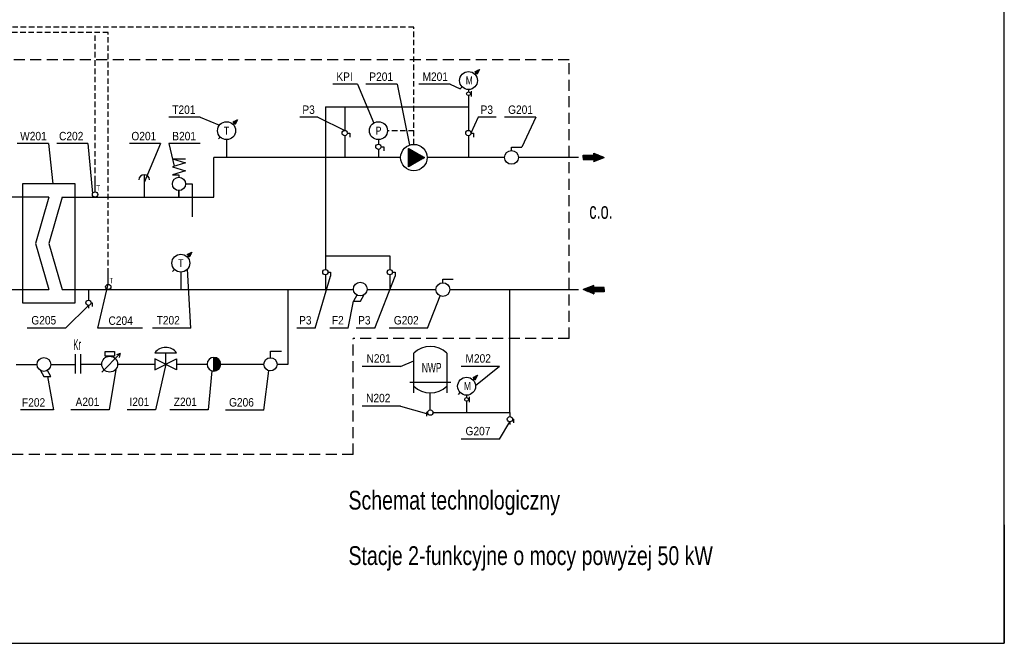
# Model space of a CAD drawing. Extents: x 75 to 485, y 19 to 306.
# Tile 2 of 3: x 261 to 485, y 19 to 160. Entities that reach past the tile are written whole.
import ezdxf

# ---------------------------------------------------------------- set-up
doc = ezdxf.new("R2010")
doc.units = 0
doc.header["$LTSCALE"] = 5
doc.header["$MEASUREMENT"] = 0
doc.linetypes.add('DASHED', pattern=[0.75, 0.5, -0.25])
doc.linetypes.add('HIDDEN', pattern=[0.375, 0.25, -0.125])
doc.layers.add('Prostok†ty', color=7, linetype='CONTINUOUS')
doc.layers.add('Wymiarowanie', color=7, linetype='CONTINUOUS')
doc.styles.add('txt', font='txt', dxfattribs={"height": 3.5})

# ---------------------------------------------------------------- blocks, each defined once
blk = doc.blocks.new('*X3')
at = {"layer": 'Prostok†ty', "color": 0, "linetype": 'ByBlock'}
for p, q in [((389.34, 99.09), (389.41, 99.17)), ((389.45, 99.05), (389.35, 99.15)), ((389.48, 99.04), (389.75, 99.31)), ((389.78, 98.92), (389.5, 99.2)), ((389.63, 98.98), (390.09, 99.44)), ((390.12, 98.78), (389.64, 99.26)), ((389.77, 98.92), (390.43, 99.58)), ((390.46, 98.64), (389.79, 99.32)), ((389.92, 98.86), (390.77, 99.71)), ((390.8, 98.51), (389.93, 99.38)), ((390.06, 98.8), (391.11, 99.85)), ((391.14, 98.37), (390.08, 99.44)), ((390.21, 98.75), (391.45, 99.99)), ((391.48, 98.24), (390.22, 99.5)), ((390.35, 98.69), (391.68, 100.01)), ((391.68, 98.24), (390.37, 99.55)), ((390.5, 98.63), (391.68, 99.81)), ((391.68, 98.45), (390.51, 99.61)), ((390.65, 98.57), (391.68, 99.6)), ((391.69, 98.64), (390.66, 99.67)), ((390.79, 98.51), (391.88, 99.6)), ((391.9, 98.64), (390.8, 99.73)), ((390.94, 98.45), (392.08, 99.6)), ((392.1, 98.64), (390.95, 99.79)), ((391.08, 98.4), (392.28, 99.6)), ((392.3, 98.64), (391.1, 99.84)), ((391.23, 98.34), (392.49, 99.6)), ((392.51, 98.64), (391.24, 99.9)), ((391.37, 98.28), (391.68, 98.59)), ((391.68, 99.67), (391.39, 99.96)), ((391.68, 99.87), (391.53, 100.02)), ((391.73, 98.64), (392.69, 99.6)), ((392.71, 98.64), (391.75, 99.6)), ((391.93, 98.64), (392.89, 99.6)), ((392.91, 98.64), (391.95, 99.6)), ((392.14, 98.64), (393.1, 99.6)), ((393.12, 98.64), (392.16, 99.6)), ((392.34, 98.64), (393.3, 99.6)), ((393.32, 98.64), (392.36, 99.6)), ((392.55, 98.64), (393.51, 99.6)), ((393.52, 98.64), (392.56, 99.6)), ((392.75, 98.64), (393.71, 99.6)), ((393.73, 98.64), (392.77, 99.6)), ((392.95, 98.64), (393.91, 99.6)), ((393.93, 98.64), (392.97, 99.6)), ((393.16, 98.64), (394.08, 99.56)), ((394.08, 98.69), (393.18, 99.6)), ((393.36, 98.64), (394.08, 99.36)), ((394.08, 98.9), (393.38, 99.6)), ((393.56, 98.64), (394.08, 99.15)), ((394.08, 99.1), (393.58, 99.6)), ((393.77, 98.64), (394.08, 98.95)), ((394.08, 99.3), (393.79, 99.6)), ((393.97, 98.64), (394.08, 98.75)), ((394.08, 99.51), (393.99, 99.6)), ((391.52, 98.22), (391.68, 98.38)), ((391.66, 98.16), (391.68, 98.18))]:
    blk.add_line(p, q, dxfattribs=at)
blk = doc.blocks.new('*X4')
at = {"layer": 'Prostok†ty', "color": 0, "linetype": 'ByBlock'}
for p, q in [((390.83, 128.67), (392.1, 129.94)), ((391.03, 128.67), (392.25, 129.89)), ((391.24, 128.67), (392.39, 129.83)), ((393.05, 128.74), (391.68, 130.11)), ((391.68, 129.93), (391.81, 130.06)), ((391.68, 129.73), (391.95, 130)), ((392.9, 128.68), (391.68, 129.91)), ((393.19, 128.8), (392.02, 129.98)), ((393.34, 128.86), (392.35, 129.84)), ((389.28, 128.75), (390.16, 129.63)), ((389.28, 128.96), (389.96, 129.63)), ((389.28, 129.16), (389.75, 129.63)), ((389.28, 129.36), (389.55, 129.63)), ((389.28, 129.57), (389.34, 129.63)), ((390.06, 128.67), (389.28, 129.46)), ((389.86, 128.67), (389.28, 129.25)), ((389.66, 128.67), (389.28, 129.05)), ((389.45, 128.67), (389.28, 128.85)), ((390.27, 128.67), (389.31, 129.63)), ((389.4, 128.67), (390.36, 129.63)), ((390.47, 128.67), (389.51, 129.63)), ((389.61, 128.67), (390.57, 129.63)), ((390.67, 128.67), (389.71, 129.63)), ((389.81, 128.67), (390.77, 129.63)), ((390.88, 128.67), (389.92, 129.63)), ((390.01, 128.67), (390.97, 129.63)), ((391.08, 128.67), (390.12, 129.63)), ((390.22, 128.67), (391.18, 129.63)), ((391.28, 128.67), (390.32, 129.63)), ((390.42, 128.67), (391.38, 129.63)), ((391.49, 128.67), (390.53, 129.63)), ((390.62, 128.67), (391.58, 129.63)), ((392.03, 128.33), (390.73, 129.63)), ((392.18, 128.39), (390.94, 129.63)), ((392.32, 128.45), (391.14, 129.63)), ((392.47, 128.51), (391.34, 129.63)), ((391.44, 128.67), (392.54, 129.77)), ((392.61, 128.57), (391.55, 129.63)), ((391.64, 128.67), (392.68, 129.71)), ((392.76, 128.62), (391.68, 129.7)), ((391.68, 128.51), (392.83, 129.65)), ((391.68, 128.3), (392.97, 129.6)), ((391.89, 128.28), (391.68, 128.48)), ((391.74, 128.22), (391.68, 128.28)), ((391.84, 128.26), (393.12, 129.54)), ((392.18, 128.39), (393.26, 129.48)), ((392.52, 128.53), (393.41, 129.42)), ((393.49, 128.92), (392.69, 129.71)), ((392.86, 128.66), (393.55, 129.36)), ((393.63, 128.97), (393.03, 129.57)), ((393.2, 128.8), (393.7, 129.3)), ((393.78, 129.03), (393.37, 129.44)), ((393.53, 128.94), (393.85, 129.25)), ((393.92, 129.09), (393.71, 129.3)), ((393.87, 129.07), (393.99, 129.19)), ((394.07, 129.15), (394.05, 129.16))]:
    blk.add_line(p, q, dxfattribs=at)
blk = doc.blocks.new('*X5')
at = {"layer": 'Prostok†ty', "color": 0, "linetype": 'ByBlock'}
for p, q in [((299.49, 106.9), (300.05, 107.45)), ((299.52, 106.88), (300.15, 107.5)), ((299.55, 106.85), (300.25, 107.56)), ((299.57, 106.83), (300.31, 107.57)), ((299.6, 106.8), (300.26, 107.47)), ((300.15, 107.25), (299.98, 107.42)), ((300.17, 107.28), (300.01, 107.44)), ((300.19, 107.31), (300.05, 107.45)), ((300.2, 107.35), (300.08, 107.47)), ((300.22, 107.38), (300.12, 107.49)), ((300.24, 107.42), (300.15, 107.5)), ((300.26, 107.45), (300.18, 107.52)), ((300.27, 107.48), (300.22, 107.54)), ((300.29, 107.52), (300.25, 107.56)), ((300.31, 107.55), (300.29, 107.57)), ((300.32, 107.59), (300.32, 107.59)), ((299.32, 107.08), (299.34, 107.1)), ((299.83, 106.6), (299.33, 107.1)), ((299.34, 107.05), (299.44, 107.15)), ((299.37, 107.03), (299.54, 107.2)), ((299.85, 106.64), (299.37, 107.12)), ((299.39, 107), (299.64, 107.25)), ((299.87, 106.67), (299.4, 107.13)), ((299.42, 106.98), (299.74, 107.3)), ((299.44, 106.95), (299.84, 107.35)), ((299.88, 106.7), (299.44, 107.15)), ((299.47, 106.93), (299.95, 107.4)), ((299.9, 106.74), (299.47, 107.17)), ((299.92, 106.77), (299.5, 107.18)), ((299.93, 106.8), (299.54, 107.2)), ((299.95, 106.84), (299.57, 107.22)), ((299.97, 106.87), (299.61, 107.23)), ((299.62, 106.77), (300.21, 107.37)), ((299.98, 106.91), (299.64, 107.25)), ((299.65, 106.75), (300.16, 107.26)), ((300, 106.94), (299.67, 107.27)), ((299.67, 106.72), (300.11, 107.16)), ((299.7, 106.7), (300.06, 107.06)), ((300.02, 106.97), (299.71, 107.28)), ((299.72, 106.67), (300.01, 106.96)), ((300.04, 107.01), (299.74, 107.3)), ((299.75, 106.65), (299.96, 106.86)), ((299.77, 106.62), (299.91, 106.76)), ((300.05, 107.04), (299.78, 107.32)), ((299.8, 106.6), (299.86, 106.65)), ((300.07, 107.08), (299.81, 107.34)), ((300.09, 107.11), (299.84, 107.35)), ((300.1, 107.14), (299.88, 107.37)), ((300.12, 107.18), (299.91, 107.39)), ((300.14, 107.21), (299.95, 107.4))]:
    blk.add_line(p, q, dxfattribs=at)
blk = doc.blocks.new('*X6')
at = {"layer": 'Prostok†ty', "color": 0, "linetype": 'ByBlock'}
for p, q in [((309.72, 137.18), (309.74, 137.2)), ((310.23, 136.7), (309.73, 137.2)), ((309.74, 137.16), (309.84, 137.25)), ((309.77, 137.13), (309.94, 137.3)), ((310.25, 136.74), (309.77, 137.22)), ((309.79, 137.1), (310.04, 137.35)), ((310.27, 136.77), (309.8, 137.23)), ((309.82, 137.08), (310.14, 137.4)), ((309.84, 137.05), (310.24, 137.45)), ((310.28, 136.8), (309.84, 137.25)), ((309.87, 137.03), (310.35, 137.5)), ((310.3, 136.84), (309.87, 137.27)), ((309.89, 137), (310.45, 137.55)), ((310.32, 136.87), (309.9, 137.28)), ((309.92, 136.98), (310.55, 137.61)), ((310.33, 136.91), (309.94, 137.3)), ((309.95, 136.95), (310.65, 137.66)), ((309.97, 136.93), (310.71, 137.67)), ((310.35, 136.94), (309.97, 137.32)), ((310, 136.9), (310.66, 137.57)), ((310.37, 136.97), (310.01, 137.33)), ((310.02, 136.88), (310.61, 137.47)), ((310.38, 137.01), (310.04, 137.35)), ((310.05, 136.85), (310.56, 137.36)), ((310.4, 137.04), (310.07, 137.37)), ((310.07, 136.82), (310.51, 137.26)), ((310.1, 136.8), (310.46, 137.16)), ((310.42, 137.08), (310.11, 137.39)), ((310.12, 136.77), (310.41, 137.06)), ((310.44, 137.11), (310.14, 137.4)), ((310.15, 136.75), (310.36, 136.96)), ((310.17, 136.72), (310.31, 136.86)), ((310.45, 137.14), (310.18, 137.42)), ((310.2, 136.7), (310.26, 136.75)), ((310.47, 137.18), (310.21, 137.44)), ((310.49, 137.21), (310.24, 137.45)), ((310.5, 137.25), (310.28, 137.47)), ((310.52, 137.28), (310.31, 137.49)), ((310.54, 137.31), (310.35, 137.5)), ((310.55, 137.35), (310.38, 137.52)), ((310.57, 137.38), (310.41, 137.54)), ((310.59, 137.42), (310.45, 137.56)), ((310.6, 137.45), (310.48, 137.57)), ((310.62, 137.48), (310.52, 137.59)), ((310.64, 137.52), (310.55, 137.61)), ((310.66, 137.55), (310.58, 137.62)), ((310.67, 137.59), (310.62, 137.64)), ((310.69, 137.62), (310.65, 137.66)), ((310.71, 137.65), (310.69, 137.67)), ((310.72, 137.69), (310.72, 137.69))]:
    blk.add_line(p, q, dxfattribs=at)
blk = doc.blocks.new('*X8')
at = {"layer": 'Prostok†ty', "color": 0, "linetype": 'ByBlock'}
for p, q in [((364.7, 148.57), (364.74, 148.6)), ((365.21, 148.09), (364.71, 148.59)), ((364.73, 148.54), (364.84, 148.65)), ((365.23, 148.12), (364.74, 148.61)), ((364.76, 148.52), (364.94, 148.7)), ((364.78, 148.49), (365.04, 148.76)), ((365.24, 148.16), (364.78, 148.62)), ((364.81, 148.47), (365.15, 148.81)), ((365.26, 148.19), (364.81, 148.64)), ((364.83, 148.44), (365.25, 148.86)), ((365.28, 148.22), (364.85, 148.66)), ((364.86, 148.42), (365.35, 148.91)), ((364.88, 148.39), (365.45, 148.96)), ((365.3, 148.26), (364.88, 148.67)), ((364.91, 148.37), (365.55, 149.01)), ((365.31, 148.29), (364.91, 148.69)), ((364.93, 148.34), (365.65, 149.06)), ((365.33, 148.32), (364.95, 148.71)), ((364.96, 148.31), (365.69, 149.04)), ((364.98, 148.29), (365.64, 148.94)), ((365.35, 148.36), (364.98, 148.72)), ((365.01, 148.26), (365.59, 148.84)), ((365.36, 148.39), (365.01, 148.74)), ((365.04, 148.24), (365.54, 148.74)), ((365.38, 148.43), (365.05, 148.76)), ((365.06, 148.21), (365.48, 148.64)), ((365.4, 148.46), (365.08, 148.77)), ((365.09, 148.19), (365.43, 148.53)), ((365.11, 148.16), (365.38, 148.43)), ((365.41, 148.49), (365.12, 148.79)), ((365.14, 148.14), (365.33, 148.33)), ((365.43, 148.53), (365.15, 148.81)), ((365.16, 148.11), (365.28, 148.23)), ((365.45, 148.56), (365.18, 148.83)), ((365.19, 148.09), (365.23, 148.13)), ((365.46, 148.6), (365.22, 148.84)), ((365.48, 148.63), (365.25, 148.86)), ((365.5, 148.66), (365.29, 148.88)), ((365.52, 148.7), (365.32, 148.89)), ((365.53, 148.73), (365.35, 148.91)), ((365.55, 148.77), (365.39, 148.93)), ((365.57, 148.8), (365.42, 148.94)), ((365.58, 148.83), (365.46, 148.96)), ((365.6, 148.87), (365.49, 148.98)), ((365.62, 148.9), (365.52, 149)), ((365.63, 148.94), (365.56, 149.01)), ((365.65, 148.97), (365.59, 149.03)), ((365.67, 149), (365.63, 149.05)), ((365.69, 149.04), (365.66, 149.06)), ((365.7, 149.07), (365.69, 149.08))]:
    blk.add_line(p, q, dxfattribs=at)
blk = doc.blocks.new('*X9')
at = {"layer": 'Prostok†ty', "color": 0, "linetype": 'ByBlock'}
for p, q in [((349.61, 131.14), (349.63, 131.17)), ((349.61, 131.1), (349.66, 131.16)), ((352.22, 128.54), (349.61, 131.15)), ((349.61, 131.06), (349.68, 131.14)), ((349.61, 131.02), (349.71, 131.13)), ((349.61, 130.98), (349.74, 131.11)), ((352.19, 128.52), (349.61, 131.11)), ((349.61, 130.94), (349.76, 131.1)), ((349.61, 130.9), (349.79, 131.08)), ((349.61, 130.86), (349.81, 131.07)), ((352.17, 128.51), (349.61, 131.07)), ((349.61, 130.82), (349.84, 131.05)), ((349.61, 130.78), (349.86, 131.04)), ((352.14, 128.49), (349.61, 131.03)), ((349.61, 130.74), (349.89, 131.02)), ((349.61, 130.7), (349.92, 131.01)), ((349.61, 130.66), (349.94, 130.99)), ((352.12, 128.48), (349.61, 130.99)), ((349.61, 130.62), (349.97, 130.98)), ((349.61, 130.57), (349.99, 130.96)), ((349.61, 130.53), (350.02, 130.95)), ((352.09, 128.46), (349.61, 130.95)), ((349.61, 130.49), (350.05, 130.93)), ((349.61, 130.45), (350.07, 130.92)), ((352.07, 128.45), (349.61, 130.91)), ((349.61, 130.41), (350.1, 130.9)), ((349.61, 130.37), (350.12, 130.89)), ((349.61, 130.33), (350.15, 130.87)), ((352.04, 128.43), (349.61, 130.87)), ((349.61, 130.29), (350.17, 130.86)), ((349.61, 130.25), (350.2, 130.84)), ((349.61, 130.21), (350.23, 130.83)), ((352.01, 128.42), (349.61, 130.83)), ((349.61, 130.17), (350.25, 130.81)), ((349.61, 130.13), (350.28, 130.8)), ((351.99, 128.4), (349.61, 130.79)), ((349.61, 130.09), (350.3, 130.78)), ((349.61, 130.05), (350.33, 130.77)), ((349.61, 130), (350.36, 130.75)), ((349.61, 129.96), (350.38, 130.74)), ((351.96, 128.39), (349.61, 130.74)), ((349.61, 129.92), (350.41, 130.72)), ((349.61, 129.88), (350.43, 130.71)), ((351.94, 128.37), (349.61, 130.7)), ((349.61, 129.84), (350.46, 130.69)), ((349.61, 129.8), (350.48, 130.68)), ((349.61, 129.76), (350.51, 130.66)), ((351.91, 128.36), (349.61, 130.66)), ((349.61, 129.72), (350.54, 130.65)), ((349.61, 129.68), (350.56, 130.63)), ((349.61, 129.64), (350.59, 130.62)), ((351.89, 128.34), (349.61, 130.62)), ((349.61, 129.6), (350.61, 130.6)), ((349.61, 129.56), (350.64, 130.59)), ((351.86, 128.33), (349.61, 130.58)), ((349.61, 129.52), (350.67, 130.57)), ((349.61, 129.47), (350.69, 130.56)), ((349.61, 129.43), (350.72, 130.54)), ((351.83, 128.31), (349.61, 130.54)), ((349.61, 129.39), (350.74, 130.53)), ((349.61, 129.35), (350.77, 130.51)), ((349.61, 129.31), (350.79, 130.5)), ((351.81, 128.3), (349.61, 130.5)), ((349.61, 129.27), (350.82, 130.48)), ((349.61, 129.23), (350.85, 130.47)), ((349.61, 129.19), (350.87, 130.46)), ((351.78, 128.28), (349.61, 130.46)), ((349.61, 129.15), (350.9, 130.44)), ((349.61, 129.11), (350.92, 130.43)), ((351.76, 128.27), (349.61, 130.42)), ((349.61, 129.07), (350.95, 130.41)), ((349.61, 129.03), (350.98, 130.4)), ((349.61, 128.99), (351, 130.38)), ((351.73, 128.25), (349.61, 130.38)), ((349.61, 128.95), (351.03, 130.37)), ((349.61, 128.9), (351.05, 130.35)), ((349.61, 128.86), (351.08, 130.34)), ((351.7, 128.24), (349.61, 130.34)), ((349.61, 128.82), (351.1, 130.32)), ((349.61, 128.78), (351.13, 130.31)), ((351.68, 128.22), (349.61, 130.3)), ((349.61, 128.74), (351.16, 130.29)), ((349.61, 128.7), (351.18, 130.28)), ((349.61, 128.66), (351.21, 130.26)), ((351.65, 128.21), (349.61, 130.26)), ((349.61, 128.62), (351.23, 130.25)), ((349.61, 128.58), (351.26, 130.23)), ((349.61, 128.54), (351.29, 130.22)), ((351.63, 128.2), (349.61, 130.22)), ((349.61, 128.5), (351.31, 130.2)), ((349.61, 128.46), (351.34, 130.19)), ((349.61, 128.42), (351.36, 130.17)), ((351.6, 128.18), (349.61, 130.17)), ((349.61, 128.38), (351.39, 130.16)), ((349.61, 128.33), (351.41, 130.14)), ((349.61, 128.29), (351.44, 130.13)), ((351.58, 128.17), (349.61, 130.13)), ((349.61, 128.25), (351.47, 130.11)), ((349.61, 128.21), (351.49, 130.1)), ((351.55, 128.15), (349.61, 130.09)), ((349.61, 128.17), (351.52, 130.08)), ((349.61, 128.13), (351.54, 130.07)), ((349.61, 128.09), (351.57, 130.05)), ((351.52, 128.14), (349.61, 130.05)), ((349.61, 128.05), (351.6, 130.04)), ((349.61, 128.01), (351.62, 130.02)), ((349.61, 127.97), (351.65, 130.01)), ((351.5, 128.12), (349.61, 130.01)), ((349.61, 127.93), (351.67, 129.99)), ((349.61, 127.89), (351.7, 129.98)), ((351.47, 128.11), (349.61, 129.97)), ((349.61, 127.85), (351.72, 129.96)), ((349.61, 127.8), (351.75, 129.95)), ((349.61, 127.76), (351.78, 129.93)), ((351.45, 128.09), (349.61, 129.93)), ((349.61, 127.72), (351.8, 129.92)), ((349.61, 127.68), (351.83, 129.9)), ((349.61, 127.64), (351.85, 129.89)), ((351.42, 128.08), (349.61, 129.89)), ((349.61, 127.6), (351.88, 129.87)), ((349.61, 127.56), (351.9, 129.86)), ((351.39, 128.06), (349.61, 129.85)), ((349.61, 127.52), (351.93, 129.84)), ((349.61, 127.48), (351.96, 129.83)), ((349.61, 127.44), (351.98, 129.81)), ((351.37, 128.05), (349.61, 129.81)), ((349.61, 127.4), (352.01, 129.8)), ((352.25, 128.55), (349.62, 131.18)), ((352.27, 128.57), (349.72, 131.12)), ((352.3, 128.58), (349.82, 131.06)), ((352.32, 128.6), (349.91, 131.01)), ((352.35, 128.61), (350.01, 130.95)), ((352.38, 128.63), (350.11, 130.9)), ((352.4, 128.64), (350.2, 130.84)), ((352.43, 128.66), (350.3, 130.79)), ((352.45, 128.67), (350.39, 130.73)), ((352.48, 128.69), (350.49, 130.68)), ((352.5, 128.7), (350.59, 130.62)), ((352.53, 128.72), (350.68, 130.56)), ((352.56, 128.73), (350.78, 130.51)), ((352.58, 128.75), (350.88, 130.45)), ((352.61, 128.76), (350.97, 130.4)), ((352.63, 128.78), (351.07, 130.34)), ((352.66, 128.79), (351.17, 130.29)), ((352.69, 128.81), (351.26, 130.23)), ((352.71, 128.82), (351.36, 130.17)), ((352.74, 128.84), (351.45, 130.12)), ((352.76, 128.85), (351.55, 130.06)), ((352.79, 128.87), (351.65, 130.01)), ((352.81, 128.88), (351.74, 129.95)), ((352.84, 128.9), (351.84, 129.9)), ((352.87, 128.91), (351.94, 129.84)), ((349.61, 127.36), (352.03, 129.78)), ((349.61, 127.32), (352.06, 129.77)), ((351.34, 128.03), (349.61, 129.77)), ((349.61, 127.28), (352.09, 129.75)), ((349.61, 127.23), (352.11, 129.74)), ((351.32, 128.02), (349.61, 129.73)), ((349.61, 127.19), (352.14, 129.72)), ((349.61, 127.15), (352.16, 129.71)), ((349.61, 127.11), (352.19, 129.69)), ((351.29, 128), (349.61, 129.69)), ((349.61, 127.07), (352.21, 129.68)), ((349.61, 127.03), (352.24, 129.67)), ((351.27, 127.99), (349.61, 129.65)), ((351.24, 127.97), (349.61, 129.6)), ((351.21, 127.96), (349.61, 129.56)), ((351.19, 127.94), (349.61, 129.52)), ((351.16, 127.93), (349.61, 129.48)), ((351.14, 127.91), (349.61, 129.44)), ((351.11, 127.9), (349.61, 129.4)), ((351.08, 127.88), (349.61, 129.36)), ((351.06, 127.87), (349.61, 129.32)), ((351.03, 127.85), (349.61, 129.28)), ((351.01, 127.84), (349.61, 129.24)), ((350.98, 127.82), (349.61, 129.2)), ((350.96, 127.81), (349.61, 129.16)), ((350.93, 127.79), (349.61, 129.12)), ((350.9, 127.78), (349.61, 129.07)), ((350.88, 127.76), (349.61, 129.03)), ((350.85, 127.75), (349.61, 128.99)), ((350.83, 127.73), (349.61, 128.95)), ((350.8, 127.72), (349.61, 128.91)), ((350.77, 127.7), (349.61, 128.87)), ((350.75, 127.69), (349.61, 128.83)), ((350.72, 127.67), (349.61, 128.79)), ((350.7, 127.66), (349.61, 128.75)), ((350.67, 127.64), (349.61, 128.71)), ((350.65, 127.63), (349.61, 128.67)), ((350.62, 127.61), (349.61, 128.63)), ((350.59, 127.6), (349.61, 128.59)), ((350.57, 127.58), (349.61, 128.55)), ((350.54, 127.57), (349.61, 128.5)), ((350.52, 127.55), (349.61, 128.46)), ((350.49, 127.54), (349.61, 128.42)), ((350.46, 127.52), (349.61, 128.38)), ((350.44, 127.51), (349.61, 128.34)), ((350.41, 127.49), (349.61, 128.3)), ((350.39, 127.48), (349.61, 128.26)), ((350.36, 127.46), (349.61, 128.22)), ((350.34, 127.45), (349.61, 128.18)), ((350.31, 127.43), (349.61, 128.14)), ((350.28, 127.42), (349.61, 128.1)), ((350.26, 127.41), (349.61, 128.06)), ((350.23, 127.39), (349.61, 128.02)), ((350.21, 127.38), (349.61, 127.98)), ((350.18, 127.36), (349.61, 127.93)), ((350.16, 127.35), (349.61, 127.89)), ((350.13, 127.33), (349.61, 127.85)), ((350.1, 127.32), (349.61, 127.81)), ((350.08, 127.3), (349.61, 127.77)), ((350.05, 127.29), (349.61, 127.73)), ((350.03, 127.27), (349.61, 127.69)), ((350, 127.26), (349.61, 127.65)), ((349.97, 127.24), (349.61, 127.61)), ((349.95, 127.23), (349.61, 127.57)), ((349.7, 127.08), (352.27, 129.65)), ((349.79, 127.14), (352.29, 129.64)), ((349.89, 127.19), (352.32, 129.62)), ((349.99, 127.25), (352.34, 129.61)), ((350.08, 127.3), (352.37, 129.59)), ((350.18, 127.36), (352.4, 129.58)), ((350.28, 127.42), (352.42, 129.56)), ((350.37, 127.47), (352.45, 129.55)), ((350.47, 127.53), (352.47, 129.53)), ((350.56, 127.58), (352.5, 129.52)), ((350.66, 127.64), (352.52, 129.5)), ((350.76, 127.69), (352.55, 129.49)), ((350.85, 127.75), (352.58, 129.47)), ((350.95, 127.8), (352.6, 129.46)), ((351.05, 127.86), (352.63, 129.44)), ((351.14, 127.92), (352.65, 129.43)), ((351.24, 127.97), (352.68, 129.41)), ((351.34, 128.03), (352.71, 129.4)), ((351.43, 128.08), (352.73, 129.38)), ((351.53, 128.14), (352.76, 129.37)), ((351.62, 128.19), (352.78, 129.35)), ((351.72, 128.25), (352.81, 129.34)), ((351.82, 128.31), (352.83, 129.32)), ((351.91, 128.36), (352.86, 129.31)), ((352.01, 128.42), (352.89, 129.29)), ((352.89, 128.93), (352.03, 129.78)), ((352.11, 128.47), (352.91, 129.28)), ((352.92, 128.94), (352.13, 129.73)), ((352.2, 128.53), (352.94, 129.26)), ((352.94, 128.96), (352.23, 129.67)), ((352.3, 128.58), (352.96, 129.25)), ((352.97, 128.97), (352.32, 129.62)), ((352.4, 128.64), (352.99, 129.23)), ((353, 128.99), (352.42, 129.56)), ((352.49, 128.69), (353.02, 129.22)), ((353.02, 129), (352.51, 129.51)), ((352.59, 128.75), (353.04, 129.2)), ((353.05, 129.02), (352.61, 129.45)), ((352.68, 128.81), (353.07, 129.19)), ((353.07, 129.03), (352.71, 129.4)), ((352.78, 128.86), (353.09, 129.17)), ((353.1, 129.04), (352.8, 129.34)), ((352.88, 128.92), (353.12, 129.16)), ((353.12, 129.06), (352.9, 129.28)), ((352.97, 128.97), (353.14, 129.14)), ((353.15, 129.07), (353, 129.23)), ((353.07, 129.03), (353.17, 129.13)), ((353.18, 129.09), (353.09, 129.17)), ((353.17, 129.08), (353.2, 129.11)), ((353.2, 129.1), (353.19, 129.12)), ((349.92, 127.21), (349.61, 127.53)), ((349.9, 127.2), (349.61, 127.49)), ((349.87, 127.18), (349.61, 127.45)), ((349.85, 127.17), (349.61, 127.41)), ((349.82, 127.15), (349.61, 127.36)), ((349.79, 127.14), (349.61, 127.32)), ((349.77, 127.12), (349.61, 127.28)), ((349.74, 127.11), (349.61, 127.24)), ((349.72, 127.09), (349.61, 127.2)), ((349.69, 127.08), (349.61, 127.16)), ((349.66, 127.06), (349.61, 127.12)), ((349.64, 127.05), (349.61, 127.08)), ((349.61, 127.03), (349.61, 127.04))]:
    blk.add_line(p, q, dxfattribs=at)
blk = doc.blocks.new('*X10')
at = {"layer": 'Prostok†ty', "color": 0, "linetype": 'ByBlock'}
for p, q in [((241.74, 83.7), (241.76, 83.72)), ((241.74, 83.63), (241.83, 83.72)), ((241.74, 83.57), (241.89, 83.72)), ((241.74, 83.5), (241.95, 83.71)), ((241.74, 83.44), (242, 83.7)), ((243.29, 82.13), (241.74, 83.69)), ((241.74, 83.37), (242.06, 83.69)), ((241.74, 83.3), (242.11, 83.68)), ((241.74, 83.24), (242.16, 83.66)), ((241.74, 83.17), (242.21, 83.65)), ((241.74, 83.1), (242.26, 83.63)), ((243.29, 82.07), (241.74, 83.62)), ((241.74, 83.04), (242.31, 83.61)), ((241.74, 82.97), (242.36, 83.59)), ((241.74, 82.91), (242.4, 83.57)), ((243.28, 82.01), (241.74, 83.55)), ((241.74, 82.84), (242.45, 83.55)), ((241.74, 82.77), (242.49, 83.53)), ((241.74, 82.71), (242.53, 83.5)), ((243.28, 81.95), (241.74, 83.49)), ((241.74, 82.64), (242.57, 83.48)), ((241.74, 82.58), (242.61, 83.45)), ((243.27, 81.89), (241.74, 83.42)), ((241.74, 82.51), (242.65, 83.42)), ((241.74, 82.44), (242.69, 83.39)), ((241.74, 82.38), (242.73, 83.37)), ((243.26, 81.84), (241.74, 83.35)), ((241.74, 82.31), (242.76, 83.33)), ((241.74, 82.24), (242.8, 83.3)), ((243.24, 81.78), (241.74, 83.29)), ((241.74, 82.18), (242.83, 83.27)), ((241.74, 82.11), (242.86, 83.24)), ((243.23, 81.73), (241.74, 83.22)), ((241.74, 82.05), (242.9, 83.2)), ((241.74, 81.98), (242.93, 83.17)), ((243.21, 81.68), (241.74, 83.16)), ((241.74, 81.91), (242.96, 83.13)), ((243.2, 81.63), (241.74, 83.09)), ((241.74, 81.85), (242.98, 83.09)), ((241.74, 81.78), (243.01, 83.05)), ((243.18, 81.58), (241.74, 83.02)), ((241.74, 81.72), (243.04, 83.01)), ((241.74, 81.65), (243.06, 82.97)), ((243.16, 81.54), (241.74, 82.96)), ((241.74, 81.58), (243.09, 82.93)), ((243.14, 81.49), (241.74, 82.89)), ((241.74, 81.52), (243.11, 82.89)), ((241.74, 81.45), (243.13, 82.85)), ((243.12, 81.45), (241.74, 82.83)), ((241.74, 81.38), (243.16, 82.8)), ((243.29, 82.2), (241.77, 83.72)), ((243.29, 82.27), (241.84, 83.72)), ((243.28, 82.34), (241.91, 83.71)), ((243.27, 82.42), (241.99, 83.7)), ((243.25, 82.5), (242.07, 83.69)), ((243.23, 82.59), (242.16, 83.67)), ((243.2, 82.69), (242.25, 83.63)), ((243.16, 82.8), (242.36, 83.59)), ((243.09, 82.93), (242.5, 83.52)), ((242.96, 83.13), (242.7, 83.39)), ((243.09, 81.4), (241.74, 82.76)), ((241.74, 81.32), (243.17, 82.75)), ((241.74, 81.25), (243.19, 82.71)), ((243.07, 81.36), (241.74, 82.69)), ((241.74, 81.19), (243.21, 82.66)), ((243.04, 81.32), (241.74, 82.63)), ((241.74, 81.12), (243.23, 82.61)), ((243.02, 81.28), (241.74, 82.56)), ((241.74, 81.05), (243.24, 82.56)), ((241.74, 80.99), (243.25, 82.5)), ((242.99, 81.24), (241.74, 82.49)), ((241.74, 80.92), (243.26, 82.45)), ((242.96, 81.21), (241.74, 82.43)), ((241.74, 80.85), (243.27, 82.39)), ((242.93, 81.17), (241.74, 82.36)), ((241.74, 80.79), (243.28, 82.33)), ((242.9, 81.13), (241.74, 82.3)), ((241.74, 80.72), (243.29, 82.27)), ((242.87, 81.1), (241.74, 82.23)), ((241.74, 80.66), (243.29, 82.21)), ((242.84, 81.06), (241.74, 82.16)), ((242.8, 81.03), (241.74, 82.1)), ((242.77, 81), (241.74, 82.03)), ((242.73, 80.97), (241.74, 81.96)), ((242.7, 80.94), (241.74, 81.9)), ((242.66, 80.91), (241.74, 81.83)), ((242.62, 80.88), (241.74, 81.77)), ((242.58, 80.86), (241.74, 81.7)), ((242.54, 80.83), (241.74, 81.63)), ((242.5, 80.81), (241.74, 81.57)), ((242.46, 80.78), (241.74, 81.5)), ((242.41, 80.76), (241.74, 81.44)), ((242.37, 80.74), (241.74, 81.37)), ((242.32, 80.72), (241.74, 81.3)), ((242.27, 80.7), (241.74, 81.24)), ((242.22, 80.69), (241.74, 81.17)), ((242.17, 80.67), (241.74, 81.1)), ((242.12, 80.65), (241.74, 81.04)), ((242.07, 80.64), (241.74, 80.97)), ((242.01, 80.63), (241.74, 80.91)), ((241.96, 80.62), (241.74, 80.84)), ((241.9, 80.61), (241.74, 80.77)), ((241.84, 80.61), (241.74, 80.71)), ((241.77, 80.61), (241.74, 80.64)), ((241.75, 80.61), (243.29, 82.14)), ((241.82, 80.61), (243.29, 82.07)), ((241.89, 80.61), (243.28, 82)), ((241.97, 80.62), (243.27, 81.93)), ((242.05, 80.64), (243.26, 81.84)), ((242.14, 80.66), (243.24, 81.76)), ((242.23, 80.69), (243.21, 81.66)), ((242.34, 80.73), (243.17, 81.55)), ((242.47, 80.79), (243.11, 81.43)), ((242.65, 80.9), (242.99, 81.25))]:
    blk.add_line(p, q, dxfattribs=at)
blk = doc.blocks.new('*X14')
at = {"layer": 'Prostok†ty', "color": 0, "linetype": 'ByBlock'}
for p, q in [((364.27, 79.12), (364.31, 79.15)), ((364.78, 78.64), (364.28, 79.14)), ((364.3, 79.09), (364.41, 79.2)), ((364.8, 78.67), (364.31, 79.16)), ((364.32, 79.07), (364.51, 79.26)), ((364.35, 79.04), (364.61, 79.31)), ((364.81, 78.71), (364.35, 79.17)), ((364.38, 79.02), (364.71, 79.36)), ((364.83, 78.74), (364.38, 79.19)), ((364.4, 78.99), (364.82, 79.41)), ((364.85, 78.77), (364.41, 79.21)), ((364.43, 78.97), (364.92, 79.46)), ((364.45, 78.94), (365.02, 79.51)), ((364.86, 78.81), (364.45, 79.22)), ((364.48, 78.92), (365.12, 79.56)), ((364.88, 78.84), (364.48, 79.24)), ((364.5, 78.89), (365.22, 79.61)), ((364.9, 78.88), (364.52, 79.26)), ((364.53, 78.87), (365.26, 79.59)), ((364.55, 78.84), (365.21, 79.49)), ((364.92, 78.91), (364.55, 79.27)), ((364.58, 78.81), (365.15, 79.39)), ((364.93, 78.94), (364.58, 79.29)), ((364.6, 78.79), (365.1, 79.29)), ((364.95, 78.98), (364.62, 79.31)), ((364.63, 78.76), (365.05, 79.19)), ((364.97, 79.01), (364.65, 79.33)), ((364.66, 78.74), (365, 79.08)), ((364.68, 78.71), (364.95, 78.98)), ((364.98, 79.05), (364.69, 79.34)), ((364.71, 78.69), (364.9, 78.88)), ((365, 79.08), (364.72, 79.36)), ((364.73, 78.66), (364.85, 78.78)), ((365.02, 79.11), (364.75, 79.38)), ((364.76, 78.64), (364.8, 78.68)), ((365.03, 79.15), (364.79, 79.39)), ((365.05, 79.18), (364.82, 79.41)), ((365.07, 79.22), (364.86, 79.43)), ((365.08, 79.25), (364.89, 79.44)), ((365.1, 79.28), (364.92, 79.46)), ((365.12, 79.32), (364.96, 79.48)), ((365.14, 79.35), (364.99, 79.5)), ((365.15, 79.38), (365.03, 79.51)), ((365.17, 79.42), (365.06, 79.53)), ((365.19, 79.45), (365.09, 79.55)), ((365.2, 79.49), (365.13, 79.56)), ((365.22, 79.52), (365.16, 79.58)), ((365.24, 79.55), (365.2, 79.6)), ((365.25, 79.59), (365.23, 79.61)), ((365.27, 79.62), (365.26, 79.63))]:
    blk.add_line(p, q, dxfattribs=at)

msp = doc.modelspace()

# ---------------------------------------------------------------- linework, layer by layer
at = {"layer": 'Prostok†ty', "color": 15, "linetype": 'Continuous'}
for p, q in [((485, 18.75), (485, 305.75)), ((338.01, 145.78), (332.43, 145.78)), ((338.01, 145.78), (341.69, 136.96)), ((347.03, 145.78), (339.93, 145.78)), ((347.03, 145.78), (349.84, 131.95)), ((359.03, 145.78), (351.93, 145.78)), ((359.03, 145.78), (361.37, 144.75)), ((302.24, 138.28), (295.15, 138.28)), ((302.24, 138.28), (306.66, 136.5)), ((329.01, 138.28), (324.93, 138.28)), ((329.01, 138.28), (335.09, 135.28)), ((365.43, 138.28), (363.79, 134.68)), ((369.51, 138.28), (365.43, 138.28)), ((378.51, 138.28), (371.43, 138.28)), ((378.51, 138.28), (375.34, 131.48)), ((267.74, 132.28), (260.65, 132.28)), ((267.74, 132.28), (268.77, 123.12)), ((276.74, 132.28), (269.65, 132.28)), ((276.74, 132.28), (277.8, 120.95)), ((293.24, 132.28), (286.15, 132.28)), ((293.24, 132.28), (289.51, 123.46)), ((295.15, 132.28), (296.3, 127.13)), ((302.24, 132.28), (295.15, 132.28)), ((273.85, 123.12), (261.85, 123.12)), ((261.85, 123.12), (261.85, 96.12)), ((273.85, 96.12), (273.85, 123.12)), ((300.13, 90.35), (299.35, 103.74)), ((328.41, 90.35), (331.89, 102.17)), ((341.91, 90.35), (346.55, 102.17)), ((279.02, 90.35), (281.35, 100.32)), ((335.91, 90.35), (337.09, 96.49)), ((353.91, 90.35), (356.78, 97.68)), ((261.85, 96.12), (273.85, 96.12)), ((271.63, 90.35), (276.85, 95.52)), ((271.63, 90.35), (262.91, 90.35)), ((289.1, 90.35), (279.02, 90.35)), ((300.13, 90.35), (291.41, 90.35)), ((328.41, 90.35), (324.19, 90.35)), ((335.91, 90.35), (331.69, 90.35)), ((341.91, 90.35), (337.69, 90.35)), ((353.91, 90.35), (345.19, 90.35)), ((347.8, 81.66), (350.8, 82.91)), ((283.05, 80.94), (281.59, 71.8)), ((294.41, 82.14), (292.09, 71.8)), ((304.87, 80.63), (304.09, 71.8)), ((316.71, 71.7), (317.83, 80.69)), ((347.8, 81.66), (339.08, 81.66)), ((370.3, 81.66), (361.58, 81.66)), ((370.3, 81.66), (364.84, 77.24)), ((267.58, 79.35), (268.94, 71.8)), ((268.94, 71.8), (261.38, 71.8)), ((281.59, 71.8), (272.87, 71.8)), ((292.09, 71.8), (285.67, 71.8)), ((304.09, 71.8), (295.37, 71.8)), ((316.71, 71.7), (307.99, 71.7)), ((347.8, 72.66), (339.08, 72.66)), ((347.8, 72.66), (353.71, 70.95)), ((370.3, 65.16), (372.64, 69.06)), ((370.3, 65.16), (361.58, 65.16)), ((485, 45.64), (485, 18.75)), ((75, 18.75), (485, 18.75))]:
    msp.add_line(p, q, dxfattribs=at)
at = {"layer": 'Prostok†ty', "color": 14, "linetype": 'HIDDEN'}
for p, q in [((281.35, 157.5), (137.3, 157.5)), ((350.81, 158.75), (139.8, 158.75)), ((278.35, 123.72), (278.35, 157.5)), ((281.35, 102.72), (281.35, 157.5)), ((350.81, 132.11), (350.81, 158.75)), ((350.81, 135.22), (344.79, 135.22))]:
    msp.add_line(p, q, dxfattribs=at)
at = {"layer": 'Prostok†ty', "color": 15, "linetype": 'DASHED'}
for p, q in [((386.13, 151.3), (173.98, 151.3)), ((386.13, 88.03), (386.13, 151.3)), ((337.02, 61.62), (337.02, 88.03)), ((386.13, 88.03), (337.02, 88.03)), ((337.02, 61.62), (173.98, 61.62))]:
    msp.add_line(p, q, dxfattribs=at)
at = {"layer": 'Prostok†ty', "color": 6, "linetype": 'Continuous'}
for p, q in [((364.68, 148.05), (364.95, 148.33)), ((364.69, 148.58), (365.71, 149.09)), ((364.95, 148.33), (364.69, 148.58)), ((365.2, 148.07), (364.95, 148.33)), ((365.71, 149.09), (365.2, 148.07)), ((361.37, 144.75), (361.79, 145.17)), ((363.23, 144.57), (363.23, 144.03)), ((363.65, 143.61), (363.82, 143.61)), ((363.82, 144.2), (363.82, 143.02)), ((363.23, 143.19), (363.23, 140.61)), ((330.69, 140.61), (363.19, 140.61)), ((330.69, 140.61), (330.69, 103.67)), ((335.09, 140.61), (335.09, 135.28)), ((363.19, 140.61), (363.19, 135.28)), ((309.69, 136.66), (309.96, 136.93)), ((309.71, 137.19), (310.73, 137.69)), ((309.96, 136.93), (309.71, 137.19)), ((310.22, 136.68), (309.96, 136.93)), ((310.73, 137.69), (310.22, 136.68)), ((335.69, 134.68), (336.29, 134.68)), ((336.29, 134.68), (336.29, 133.78)), ((363.79, 134.68), (364.39, 134.68)), ((364.39, 134.68), (364.39, 133.78)), ((306.39, 133.35), (306.81, 133.78)), ((308.25, 133.18), (308.25, 129.22)), ((335.09, 134.08), (335.09, 129.15)), ((342.75, 133.18), (342.75, 132.16)), ((363.19, 134.08), (363.19, 129.15)), ((342.75, 130.96), (342.75, 129.22)), ((343.35, 131.56), (343.95, 131.56)), ((343.95, 131.56), (343.95, 130.66)), ((349.61, 131.19), (353.21, 129.11)), ((349.61, 127.03), (349.61, 131.19)), ((373, 130.7), (373, 131.48)), ((373, 131.48), (375.34, 131.48)), ((391.68, 129.63), (391.68, 130.11)), ((391.68, 130.11), (394.08, 129.15)), ((295.93, 128.82), (298.93, 127.92)), ((295.93, 128.82), (298.93, 128.82)), ((298.93, 127.92), (295.93, 127.02)), ((347.81, 129.15), (305.37, 129.15)), ((305.37, 120.12), (305.37, 129.15)), ((353.21, 129.11), (349.61, 127.03)), ((353.21, 129.11), (349.61, 129.11)), ((371.44, 129.15), (353.81, 129.15)), ((388.23, 129.15), (374.56, 129.15)), ((389.28, 129.15), (389.28, 129.63)), ((389.28, 129.63), (391.68, 129.63)), ((389.28, 129.15), (389.28, 128.67)), ((389.28, 128.67), (391.68, 128.67)), ((391.68, 128.19), (394.08, 129.15)), ((391.68, 128.67), (391.68, 128.19)), ((295.93, 127.02), (298.93, 126.12)), ((298.93, 126.12), (295.93, 125.22)), ((278.35, 121.32), (278.35, 123.72)), ((289.51, 125.22), (289.51, 120.12)), ((295.93, 125.22), (297.43, 125.22)), ((297.43, 125.22), (297.43, 124.56)), ((298.93, 123.12), (300.43, 123.12)), ((300.43, 123.12), (300.43, 115.62)), ((297.43, 121.68), (297.43, 120.12)), ((297.43, 120.12), (297.43, 121.62)), ((270.85, 120.12), (267.85, 109.62)), ((270.85, 120.12), (305.37, 120.12)), ((330.69, 106.82), (345.35, 106.82)), ((345.35, 106.82), (345.35, 103.67)), ((331.29, 103.07), (331.89, 103.07)), ((331.89, 103.07), (331.89, 102.17)), ((345.95, 103.07), (346.55, 103.07)), ((346.55, 103.07), (346.55, 102.17)), ((330.69, 102.47), (330.69, 99.15)), ((345.35, 102.47), (345.35, 99.15))]:
    msp.add_line(p, q, dxfattribs=at)
at = {"layer": 'Prostok†ty', "color": 1, "linetype": 'Continuous'}
for p, q in [((209.18, 120.16), (267.85, 120.16)), ((267.85, 120.12), (264.85, 109.62))]:
    msp.add_line(p, q, dxfattribs=at)
at = {"layer": 'Prostok†ty', "color": 5, "linetype": 'Continuous'}
for p, q in [((264.85, 109.62), (267.85, 99.12)), ((249.19, 99.12), (267.85, 99.12)), ((273.81, 84.45), (273.81, 80.02)), ((275.08, 84.45), (275.08, 80.02)), ((260.44, 82.12), (265.17, 82.12)), ((265.95, 80.74), (266.73, 79.37)), ((268.29, 79.37), (267.51, 80.75)), ((268.29, 82.12), (273.81, 82.12)), ((266.73, 79.37), (268.29, 79.37))]:
    msp.add_line(p, q, dxfattribs=at)
at = {"layer": 'Prostok†ty', "color": 4, "linetype": 'Continuous'}
for p, q in [((267.85, 109.62), (270.85, 99.12)), ((299.31, 107.09), (300.33, 107.59)), ((300.33, 107.59), (299.82, 106.58)), ((299.29, 106.56), (299.57, 106.83)), ((299.57, 106.83), (299.31, 107.09)), ((299.82, 106.58), (299.57, 106.83)), ((295.99, 103.25), (296.41, 103.68)), ((297.85, 103.08), (297.85, 99.12)), ((281.35, 100.32), (281.35, 102.72)), ((357.4, 100.67), (357.4, 101.45)), ((357.4, 101.45), (359.74, 101.45)), ((270.85, 99.12), (332.13, 99.12)), ((276.85, 99.12), (276.85, 96.72)), ((322.22, 82.14), (322.22, 99.12)), ((323.13, 99.12), (337.09, 99.12)), ((340.2, 99.12), (355.84, 99.12)), ((358.96, 99.12), (388.23, 99.12)), ((372.64, 71.16), (372.64, 99.12)), ((391.68, 100.08), (389.28, 99.12)), ((391.68, 98.16), (389.28, 99.12)), ((391.68, 99.6), (391.68, 100.08)), ((394.08, 99.6), (391.68, 99.6)), ((394.08, 98.64), (391.68, 98.64)), ((391.68, 98.64), (391.68, 98.16)), ((394.08, 99.12), (394.08, 99.6)), ((394.08, 99.12), (394.08, 98.64)), ((337.87, 97.86), (337.09, 96.49)), ((337.09, 96.49), (338.65, 96.49)), ((338.65, 96.49), (339.43, 97.87)), ((276.85, 95.52), (276.85, 94.92)), ((277.45, 96.12), (277.69, 96.12)), ((277.69, 96.12), (277.69, 95.28)), ((318.21, 83.64), (318.21, 85.14)), ((318.21, 85.14), (320.69, 85.14)), ((279.89, 80.36), (284.09, 84.56)), ((280.64, 85.01), (282.74, 85.01)), ((280.64, 83.96), (280.64, 85.01)), ((282.74, 83.96), (280.64, 83.96)), ((282.74, 85.01), (282.74, 83.96)), ((284.09, 84.56), (283.25, 84.32)), ((284.09, 84.56), (283.85, 83.72)), ((291.94, 84.74), (296.88, 84.74)), ((291.94, 83.38), (291.94, 80.91)), ((291.94, 80.91), (296.88, 83.38)), ((296.88, 80.91), (291.94, 83.38)), ((291.94, 83.38), (291.94, 82.14)), ((294.41, 82.14), (294.41, 84.74)), ((296.88, 83.38), (296.88, 80.91)), ((305.35, 80.61), (305.35, 83.72)), ((350.8, 75.66), (350.8, 84.66)), ((358.3, 84.66), (358.3, 75.66)), ((275.08, 82.14), (279.89, 82.14)), ((283.49, 82.14), (291.94, 82.14)), ((296.88, 82.14), (303.8, 82.14)), ((306.9, 82.14), (316.71, 82.14)), ((319.71, 82.14), (322.22, 82.14)), ((319.71, 82.14), (322.22, 82.14)), ((364.25, 78.61), (364.52, 78.88)), ((364.26, 79.13), (365.28, 79.64)), ((364.52, 78.88), (364.26, 79.13)), ((364.77, 78.62), (364.52, 78.88)), ((365.28, 79.64), (364.77, 78.62)), ((349.9, 78.06), (359.2, 78.06)), ((354.55, 71.76), (354.55, 75.66)), ((360.94, 75.3), (361.36, 75.72)), ((362.8, 75.12), (362.8, 74.58)), ((363.22, 74.16), (363.39, 74.16)), ((363.39, 74.75), (363.39, 73.57)), ((362.8, 73.74), (362.8, 71.16)), ((353.95, 71.16), (353.71, 71.16)), ((353.71, 71.16), (353.71, 70.32)), ((355.15, 71.16), (372.64, 71.16)), ((372.64, 71.16), (372.64, 70.26)), ((373.24, 69.66), (373.48, 69.66)), ((373.48, 69.66), (373.48, 68.82)), ((372.64, 69.06), (372.64, 68.46))]:
    msp.add_line(p, q, dxfattribs=at)
at = {"layer": 'Prostok†ty', "color": 6, "linetype": 'Continuous'}
for centre, radius in [((363.23, 146.61), 2.04), ((363.23, 143.61), 0.42), ((308.25, 135.22), 2.04), ((342.75, 135.22), 2.04), ((335.09, 134.68), 0.6), ((363.19, 134.68), 0.6), ((342.75, 131.56), 0.6), ((350.81, 129.11), 3), ((373, 129.14), 1.56), ((297.43, 123.12), 1.5), ((278.35, 120.72), 0.6), ((330.69, 103.07), 0.6), ((345.35, 103.07), 0.6)]:
    msp.add_circle(centre, radius, dxfattribs=at)
at = {"layer": 'Prostok†ty', "color": 4, "linetype": 'Continuous'}
for centre, radius in [((297.85, 105.12), 2.04), ((338.64, 99.22), 1.56), ((281.35, 99.72), 0.6), ((357.4, 99.11), 1.56), ((276.85, 96.12), 0.6), ((281.69, 82.16), 1.8), ((318.21, 82.14), 1.5), ((362.8, 77.16), 2.04), ((362.8, 74.16), 0.42), ((354.55, 71.16), 0.6), ((372.64, 69.66), 0.6)]:
    msp.add_circle(centre, radius, dxfattribs=at)
at = {"layer": 'Prostok†ty', "color": 5, "linetype": 'Continuous'}
msp.add_circle((266.73, 82.1), 1.56, dxfattribs=at)
at = {"layer": 'Prostok†ty', "color": 6, "linetype": 'Continuous'}
for start, end in [(90, -180), (0, 90)]:
    msp.add_arc((289.51, 124.02), 1.2, start, end, dxfattribs=at)
at = {"layer": 'Prostok†ty', "color": 4, "linetype": 'Continuous'}
for centre, radius, start, end in [((294.41, 82.89), 3.09, 36.8699, 143.1301), ((354.55, 80.73), 5.44, 46.3972, 133.6028), ((305.36, 82.16), 1.56, 90.2657, 269.7343), ((305.35, 82.16), 1.56, 270.2657, 89.7343), ((354.55, 81.1), 5.44, -133.6028, -46.3972)]:
    msp.add_arc(centre, radius, start, end, dxfattribs=at)
at = {"layer": 'Wymiarowanie', "color": 15, "linetype": 'Continuous'}
msp.add_line((336.5, 18.75), (485, 18.75), dxfattribs=at)

# ---------------------------------------------------------------- block references
at = {"layer": 'Prostok†ty', "color": 6, "linetype": 'Continuous'}
for name in ['*X8', '*X6', '*X9', '*X4']:
    msp.add_blockref(name, (0, 0), dxfattribs=at)
at = {"layer": 'Prostok†ty', "color": 4, "linetype": 'Continuous'}
for name, p in [('*X5', (0, 0)), ('*X3', (0, 0)), ('*X10', (63.61, 0)), ('*X14', (0, 0))]:
    msp.add_blockref(name, p, dxfattribs=at)

# ---------------------------------------------------------------- texts
at = {"layer": 'Prostok†ty', "color": 15, "linetype": 'Continuous', "style": 'txt', "oblique": 0}
for s, height, width, p in [('KPI', 1.92, 0.9, (333.19, 146.53)), ('P201', 1.92, 0.9, (340.68, 146.53)), ('M201', 1.92, 0.9, (352.78, 146.53)), ('T201', 1.92, 0.9, (295.9, 139.03)), ('P3', 1.92, 0.9, (325.47, 139.03)), ('P3', 1.92, 0.9, (365.97, 139.03)), ('G201', 1.92, 0.9, (372.23, 139.03)), ('W201', 1.92, 0.9, (261.33, 133.03)), ('C202', 1.92, 0.9, (270.17, 133.03)), ('O201', 1.92, 0.9, (286.61, 133.03)), ('B201', 1.92, 0.9, (295.9, 133.03)), ('c.o.', 3.725, 0.662746, (390.68, 115.2)), ('G205', 1.92, 0.9, (263.87, 91.19)), ('C204', 1.92, 0.9, (281.41, 91.1)), ('T202', 1.92, 0.9, (292.35, 91.19)), ('P3', 1.92, 0.9, (324.72, 91.19)), ('F2', 1.92, 0.9, (332.17, 91.19)), ('P3', 1.92, 0.9, (338.13, 91.19)), ('G202', 1.92, 0.9, (346.25, 91.19)), ('Kr', 2.4, 0.55, (273.41, 85.41)), ('N201', 1.92, 0.9, (340.05, 82.51)), ('M202', 1.92, 0.9, (362.54, 82.51)), ('F202', 1.92, 0.9, (261.75, 72.51)), ('A201', 1.92, 0.9, (273.93, 72.65)), ('I201', 1.92, 0.9, (286.18, 72.65)), ('Z201', 1.92, 0.9, (296.24, 72.65)), ('G206', 1.92, 0.9, (308.8, 72.54)), ('N202', 1.92, 0.9, (339.95, 73.51)), ('G207', 1.92, 0.9, (362.55, 66.01)), ('Schemat technologiczny', 4.2721, 0.776218, (335.95, 49.13)), ('Stacje 2-funkcyjne o mocy powyżej 50 kW', 4.2721, 0.776218, (335.95, 36.54))]:
    msp.add_text(s, height=height, dxfattribs=dict(at, width=width)).set_placement(p)
at = {"layer": 'Prostok†ty', "color": 6, "linetype": 'Continuous', "style": 'txt', "oblique": 0}
for s, height, width, p in [('M', 1.8, 0.8, (362.61, 145.76)), ('T', 1.8, 0.8, (307.65, 134.32)), ('P', 1.8, 0.8, (342.15, 134.32)), ('T', 1.2, 0.7, (278.64, 121.57))]:
    msp.add_text(s, height=height, dxfattribs=dict(at, width=width)).set_placement(p)
at = {"layer": 'Prostok†ty', "color": 4, "linetype": 'Continuous', "style": 'txt', "oblique": 0}
for s, height, width, p in [('T', 1.8, 0.8, (297.25, 104.22)), ('T', 1.2, 0.7, (281.64, 100.57)), ('NWP', 2.16, 0.666667, (352.61, 80.29)), ('M', 1.8, 0.8, (362.18, 76.31))]:
    msp.add_text(s, height=height, dxfattribs=dict(at, width=width)).set_placement(p)

doc.saveas('drawing.dxf')
